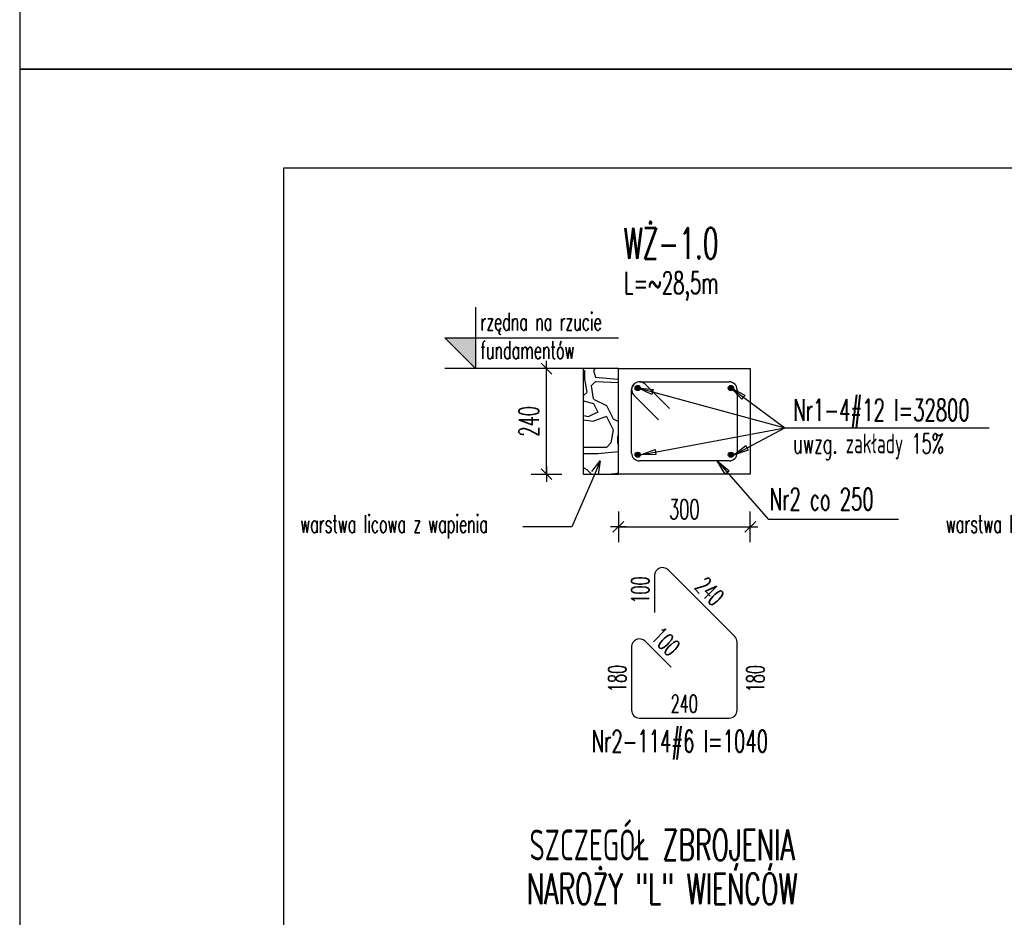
# Model space of a CAD drawing. Header units: centimetres. Extents: x -8002 to -6952, y -9103 to -4648.
# Tile 21 of 35: x -8002 to -7778, y -6326 to -6122. Entities that reach past the tile are written whole.
import ezdxf
from ezdxf import colors
from ezdxf.entities.mleader import LeaderData, LeaderLine
from ezdxf.enums import TextEntityAlignment as Align
from ezdxf.math import Vec2, Vec3

# ---------------------------------------------------------------- set-up
doc = ezdxf.new("R2010")
doc.units = ezdxf.units.CM
doc.layers.get('defpoints').update_dxf_attribs({"color": 8})
for name, color, linetype in [('hatch_R&F', 4, 'Continuous'), ('konstr_R&F', 2, 'Continuous'), ('odnośniki_R&F', 8, 'Continuous'), ('opisy_prętów_R&F', 2, 'Continuous'), ('ozn_graficzne_R&F', 5, 'Continuous'), ('strzemiona_R&F', 7, 'Continuous'), ('widoki_R&F', 4, 'Continuous'), ('wymiary_R&F', 3, 'Continuous'), ('zbrojenie_R&F', 1, 'Continuous')]:
    doc.layers.add(name, color=color, linetype=linetype)
doc.styles.add('Skala 50', font='simplex.shx', dxfattribs={"width": 0.9, "height": 10})
doc.styles.get("Standard").update_dxf_attribs({"font": 'simplex.shx', "width": 0.6})
doc.dimstyles.new('1_25 [mm]', dxfattribs={"dimscale": 0.25, "dimtxt": 18, "dimasz": 1, "dimexe": 0.18, "dimexo": 0.0625, "dimgap": 7, "dimtad": 1, "dimdec": 1, "dimlfac": 10, "dimrnd": 5, "dimdsep": 46, "dimtxsty": 'Standard', "dimblk1": 'KR', "dimblk2": 'KR', "dimsah": 1, "dimcen": 0.09, "dimse1": 1, "dimse2": 1, "dimclrd": 8, "dimadec": 0, "dimazin": 0, "dimtfac": 1, "dimtdec": 1, "dimtofl": 0, "dimtmove": 0, "dimatfit": 3, "dimfxl": 1, "dimtvp": 1, "dimtolj": 1, "dimtzin": 0, "dimarcsym": 0})
doc.dimstyles.new('PRĘTY 25', dxfattribs={"dimscale": 2.5, "dimtxt": 1.6, "dimasz": 0.4, "dimexe": 0, "dimexo": 0, "dimgap": 0.5, "dimtad": 1, "dimdec": 1, "dimlfac": 10, "dimrnd": 10, "dimzin": 12, "dimdsep": 46, "dimtxsty": 'Standard', "dimblk1": 'W', "dimblk2": 'W', "dimsah": 1, "dimcen": 0, "dimdle": 10, "dimse1": 1, "dimse2": 1, "dimsd1": 1, "dimsd2": 1, "dimclrd": 7, "dimclre": 256, "dimclrt": 256, "dimaunit": 1, "dimadec": 0, "dimazin": 0, "dimtfac": 8e-05, "dimtdec": 1, "dimtix": 1, "dimtmove": 2, "dimatfit": 3, "dimldrblk": 'W', "dimfxl": 1, "dimtolj": 1, "dimtzin": 9, "dimarcsym": 0})
doc.dimstyles.new('PRĘTY 50', dxfattribs={"dimscale": 5, "dimtxt": 1.6, "dimasz": 0.4, "dimexe": 0, "dimexo": 0, "dimgap": 0.5, "dimtad": 1, "dimdec": 1, "dimlfac": 10, "dimrnd": 10, "dimzin": 12, "dimdsep": 46, "dimtxsty": 'Standard', "dimblk1": 'W', "dimblk2": 'W', "dimsah": 1, "dimcen": 0, "dimdle": 10, "dimse1": 1, "dimse2": 1, "dimsd1": 1, "dimsd2": 1, "dimclrd": 7, "dimclre": 256, "dimclrt": 256, "dimaunit": 1, "dimadec": 0, "dimazin": 0, "dimtfac": 8e-05, "dimtdec": 1, "dimtix": 1, "dimtmove": 2, "dimatfit": 3, "dimldrblk": 'W', "dimfxl": 1, "dimtolj": 1, "dimtzin": 9, "dimarcsym": 0})

# ---------------------------------------------------------------- blocks, each defined once
blk = doc.blocks.new('W')
at = {"lineweight": 18}
for p, q in [((66734.272, -158580.872), (66863.494, -158581.143)), ((66733.14, -158581.999), (66732.869, -158711.221))]:
    blk.add_line(p, q, dxfattribs=at)
for radius in [3.765, 2.447]:
    blk.add_circle((66798.503, -158672.515), radius, dxfattribs=at)
for centre, radius, start, end in [((66734.269, -158582.001), 1.129, 89.87977, 179.87977), ((66862.505, -158583.964), 2.824, 16.7493, 89.87977), ((66863.488, -158583.966), 2.824, 16.54501, 89.87977), ((66805.956, -158667.717), 85.33, 64.98828, 86.63544), ((66799.917, -158770.445), 188.235, 76.25086, 86.63543), ((66786.8, -158606.748), 81.882, 341.53714, 16.7493), ((66786.8, -158606.748), 82.824, 341.53714, 16.54501), ((66805.956, -158667.717), 84.154, 64.98828, 128.20069), ((66805.956, -158667.717), 81.801, 68.48995, 128.20069), ((66838.392, -158613.201), 26.353, 6.14358, 76.25086), ((66825.597, -158617.882), 28.235, 68.48996, 110.1351), ((66829.599, -158617.043), 29.412, 17.04731, 64.98828), ((66857.996, -158706.248), 122.353, 110.1351, 143.97002), ((66829.599, -158617.043), 28.235, 17.04731, 64.98828), ((66768.465, -158620.076), 23.529, 128.20069, 152.28248), ((66768.465, -158620.076), 21.176, 128.20069, 152.28248), ((66807.753, -158625.116), 21.176, 71.14641, 130.05003), ((66801.224, -158644.236), 41.38, 19.43014, 71.14641), ((66945.529, -158789.02), 235.294, 130.05004, 136.60143), ((66816.102, -158621.181), 42.353, 334.08368, 17.04731), ((66816.102, -158621.181), 43.529, 334.08368, 17.04731), ((66762.615, -158617.002), 16.921, 152.28248, 197.57296), ((66762.615, -158617.002), 14.568, 152.28248, 197.57296), ((66806.22, -158618.367), 58.918, 332.83643, 7.79053), ((66927.732, -158571.3), 185.882, 195.6602, 198.49274), ((66927.732, -158571.3), 188.235, 195.6602, 198.49274), ((66733.52, -158580.493), 128.235, 314.87977, 339.83879), ((66830.601, -158628.26), 23.569, 333.80136, 8.7092), ((66857.996, -158706.248), 114.824, 136.60143, 154.98438), ((66743.861, -158632.797), 8, 340.08992, 18.49274), ((66820.278, -158637.515), 21.176, 326.97255, 19.43014), ((66743.861, -158632.797), 5.647, 340.08992, 18.49274), ((66733.142, -158580.869), 141.176, 291.28942, 338.47012), ((66733.142, -158580.869), 142.118, 291.28942, 338.49166), ((66812.327, -158673.031), 65.882, 143.97002, 193.16671), ((66926.154, -158698.822), 188.235, 160.08992, 177.01679), ((66837.529, -158667.136), 94.118, 159.86028, 196.56363), ((66837.529, -158667.136), 91.765, 159.86028, 193.16671), ((66733.52, -158580.493), 131.765, 314.87977, 333.80136), ((66733.142, -158580.869), 134.588, 318.23663, 334.08368), ((66733.142, -158580.869), 135.765, 318.43708, 334.08368), ((66733.142, -158580.869), 125.106, 292.5922, 326.97255), ((66788.059, -158673.613), 37.647, 154.98437, 188.67313), ((66835.24, -158679.727), 9.412, 103.13701, 134.87977), ((66833.529, -158672.395), 1.882, 13.47259, 103.13701), ((66733.142, -158580.869), 128.235, 289.92076, 315.118), ((66826.207, -158674.149), 9.412, 314.12236, 13.47259), ((66733.142, -158580.869), 132.706, 291.38849, 315.99781), ((66733.142, -158580.869), 131.765, 295.95818, 315.11162), ((66772.707, -158675.954), 22.118, 188.67312, 292.5922), ((66764.527, -158689.081), 26.353, 179.87977, 260.17328), ((66764.86, -158688.749), 18.303, 196.56362, 252.83776), ((66780.501, -158678.15), 23.569, 261.05034, 295.95818), ((66758.795, -158634.636), 73.412, 279.6886, 288.0475), ((66766.904, -158682.132), 25.229, 252.83776, 279.6886), ((66735.694, -158710.244), 2.824, 179.87977, 253.01024), ((66735.692, -158711.227), 2.824, 179.87977, 253.21454), ((66758.795, -158634.636), 81.882, 253.01024, 288.2224), ((66758.795, -158634.636), 82.824, 253.21454, 288.2224), ((66767.11, -158682.395), 33.412, 257.7647, 281.37192)]:
    blk.add_arc(centre, radius, start, end, dxfattribs=at)
blk = doc.blocks.new('KR')
for p, q in [((0, -14), (0, 14)), ((-7, 0), (7, 0))]:
    blk.add_line(p, q)
at = {"color": 2}
blk.add_line((-4.95, -4.95), (4.95, 4.95), dxfattribs=at)
blk = doc.blocks.new('*D435')
at = {"layer": 'defpoints', "color": 0, "transparency": 16777216}
for p in [(-7866.11, -6225.51), (-7836.11, -6225.51), (-7836.11, -6237.5)]:
    blk.add_point(p, dxfattribs=at)
at = {"layer": 'wymiary_R&F', "color": 8, "lineweight": -2, "transparency": 16777216}
blk.add_line((-7865.86, -6237.5), (-7836.36, -6237.5), dxfattribs=at)
at = {"layer": 'wymiary_R&F', "color": 8, "lineweight": -2, "transparency": 16777216, "xscale": 0.25, "yscale": 0.25, "zscale": 0.25, "rotation": 180}
blk.add_blockref('KR', (-7866.11, -6237.5), dxfattribs=at)
at = {"layer": 'wymiary_R&F', "color": 8, "lineweight": -2, "transparency": 16777216, "xscale": 0.25, "yscale": 0.25, "zscale": 0.25}
blk.add_blockref('KR', (-7836.11, -6237.5), dxfattribs=at)
at = {"layer": 'wymiary_R&F', "color": 0, "transparency": 16777216, "insert": (-7851.11, -6233.5), "char_height": 4.5, "attachment_point": 5}
blk.add_mtext('\\A1;300', dxfattribs=at)
blk = doc.blocks.new('*D436')
at = {"layer": 'defpoints', "color": 0, "transparency": 16777216}
for p in [(-7882.46, -6201.51), (-7866.11, -6201.51), (-7866.11, -6225.51)]:
    blk.add_point(p, dxfattribs=at)
at = {"layer": 'wymiary_R&F', "color": 8, "lineweight": -2, "transparency": 16777216}
blk.add_line((-7882.46, -6225.26), (-7882.46, -6201.76), dxfattribs=at)
at = {"layer": 'wymiary_R&F', "color": 8, "lineweight": -2, "transparency": 16777216, "xscale": 0.25, "yscale": 0.25, "zscale": 0.25}
for p, rotation in [((-7882.46, -6201.51), 90), ((-7882.46, -6225.51), 270)]:
    blk.add_blockref('KR', p, dxfattribs=dict(at, rotation=rotation))
at = {"layer": 'wymiary_R&F', "color": 0, "transparency": 16777216, "insert": (-7886.46, -6213.51), "char_height": 4.5, "attachment_point": 5, "rotation": 90, "bg_fill": 3, "box_fill_scale": 1.1, "bg_fill_color": 256, "bg_fill_true_color": 13158600, "bg_fill_transparency": 0}
blk.add_mtext('\\A1;240', dxfattribs=at)
blk = doc.blocks.new('*D430')
at = {"layer": 'defpoints', "color": 0, "transparency": 16777216}
for p in [(-7863.11, -6279.21), (-7839.11, -6279.21), (-7839.11, -6281.01)]:
    blk.add_point(p, dxfattribs=at)
at = {"layer": 'wymiary_R&F', "transparency": 16777216, "insert": (-7851.11, -6277.76), "char_height": 4, "attachment_point": 5}
blk.add_mtext('\\A1;240', dxfattribs=at)
blk = doc.blocks.new('*D431')
at = {"layer": 'defpoints', "color": 0, "transparency": 16777216}
for p in [(-7839.24, -6263.06), (-7831.69, -6263.06), (-7840.91, -6281.01)]:
    blk.add_point(p, dxfattribs=at)
at = {"layer": 'wymiary_R&F', "transparency": 16777216, "insert": (-7834.94, -6272.04), "char_height": 4, "attachment_point": 5, "rotation": 90}
blk.add_mtext('\\A1;180', dxfattribs=at)
blk = doc.blocks.new('*D432')
at = {"layer": 'defpoints', "color": 0, "transparency": 16777216}
for p in [(-7863.11, -6263.01), (-7861.31, -6263.01), (-7861.31, -6281.01)]:
    blk.add_point(p, dxfattribs=at)
at = {"layer": 'wymiary_R&F', "transparency": 16777216, "insert": (-7866.36, -6272.01), "char_height": 4, "attachment_point": 5, "rotation": 90}
blk.add_mtext('\\A1;180', dxfattribs=at)
blk = doc.blocks.new('*D433')
at = {"layer": 'defpoints', "color": 0, "transparency": 16777216}
for p in [(-7857.88, -6246.78), (-7856.08, -6246.78), (-7857.88, -6256.96)]:
    blk.add_point(p, dxfattribs=at)
at = {"layer": 'wymiary_R&F', "transparency": 16777216, "insert": (-7861.13, -6251.87), "char_height": 4, "attachment_point": 5, "rotation": 90}
blk.add_mtext('\\A1;100', dxfattribs=at)
blk = doc.blocks.new('*D434')
at = {"layer": 'defpoints', "color": 0, "transparency": 16777216}
for p in [(-7856.2, -6246.08), (-7856.11, -6245.99), (-7839.24, -6263.06)]:
    blk.add_point(p, dxfattribs=at)
at = {"layer": 'wymiary_R&F', "transparency": 16777216, "insert": (-7845.34, -6252.19), "char_height": 4, "attachment_point": 5, "rotation": 314.9593}
blk.add_mtext('\\A1;240', dxfattribs=at)
blk = doc.blocks.new('*D429')
at = {"layer": 'defpoints', "color": 0, "transparency": 16777216}
for p in [(-7861.18, -6262.39), (-7861.18, -6262.39), (-7854.12, -6269.45)]:
    blk.add_point(p, dxfattribs=at)
at = {"layer": 'wymiary_R&F', "transparency": 16777216, "insert": (-7855.35, -6263.62), "char_height": 4, "attachment_point": 5, "rotation": 315}
blk.add_mtext('\\A1;100', dxfattribs=at)
blk = doc.blocks.new('_Open30')
at = {"layer": 'wymiary_R&F', "color": 0, "linetype": 'ByBlock', "lineweight": -2}
for p, q in [((-1, 0.2679), (0, 0)), ((0, 0), (-1, -0.2679)), ((0, 0), (-1, 0))]:
    blk.add_line(p, q, dxfattribs=at)

msp = doc.modelspace()

# ---------------------------------------------------------------- hatches: boundary and pattern name
at = {"layer": 'ozn_graficzne_R&F'}
msp.add_hatch(color=7, dxfattribs=at).paths.add_polyline_path([(-7898.607, -6201.509), (-7905.607, -6194.509), (-7898.607, -6194.509)])
at = {"layer": 'zbrojenie_R&F'}
h = msp.add_hatch(color=3, dxfattribs=at)
edge = h.paths.add_edge_path()
edge.add_arc((-7861.707, -6205.909), 0.6, 0, 360)
h = msp.add_hatch(color=3, dxfattribs=at)
edge = h.paths.add_edge_path()
edge.add_arc((-7840.507, -6205.909), 0.6, 0, 360)
h = msp.add_hatch(color=3, dxfattribs=at)
edge = h.paths.add_edge_path()
edge.add_arc((-7861.707, -6221.109), 0.6, 0, 360)
h = msp.add_hatch(color=3, dxfattribs=at)
edge = h.paths.add_edge_path()
edge.add_arc((-7840.507, -6221.109), 0.6, 0, 360)

# ---------------------------------------------------------------- linework, layer by layer
at = {"layer": 'defpoints'}
msp.add_lwpolyline([(-8002.267, -6133.366), (-6952.267, -6133.366), (-6952.267, -5390.866), (-8002.267, -5390.866)], close=True, dxfattribs=at)
at = {"layer": 'konstr_R&F'}
msp.add_lwpolyline([(-7866.107, -6201.509), (-7836.107, -6201.509), (-7836.107, -6225.509), (-7866.107, -6225.509)], close=True, dxfattribs=at)
at = {"layer": 'ozn_graficzne_R&F', "color": 4}
msp.add_line((-7866.107, -6201.509), (-7905.607, -6201.509), dxfattribs=at)
at = {"layer": 'ozn_graficzne_R&F', "color": 7}
msp.add_lwpolyline([(-7898.607, -6187.509), (-7898.607, -6201.509), (-7905.607, -6194.509), (-7866.107, -6194.509)], dxfattribs=at)
at = {"layer": 'strzemiona_R&F'}
for p, q in [((-7861.307, -6204.509), (-7840.907, -6204.509)), ((-7860.034, -6205.036), (-7854.463, -6210.608)), ((-7863.107, -6220.709), (-7863.107, -6206.309)), ((-7857.008, -6213.153), (-7862.58, -6207.582)), ((-7839.107, -6206.309), (-7839.107, -6220.709)), ((-7840.907, -6222.509), (-7861.307, -6222.509))]:
    msp.add_line(p, q, dxfattribs=at)
msp.add_lwpolyline([(-7854.122, -6269.447), (-7860.034, -6263.535, 0.6681786), (-7863.107, -6264.808), (-7863.107, -6279.208, 0.4142136), (-7861.307, -6281.008), (-7840.907, -6281.008, 0.4142136), (-7839.107, -6279.208), (-7839.107, -6263.753, 0.1989124), (-7839.634, -6262.481), (-7854.805, -6247.31, 0.6681786), (-7857.878, -6248.583), (-7857.878, -6256.962)], format="xyb", dxfattribs=at)
for centre, start, end in [((-7861.307, -6206.309), 90, 225), ((-7861.307, -6206.309), 45, 180), ((-7840.907, -6206.309), 0, 90), ((-7861.307, -6220.709), 180, 270), ((-7840.907, -6220.709), 270, 360)]:
    msp.add_arc(centre, 1.8, start, end, dxfattribs=at)
at = {"layer": 'zbrojenie_R&F', "color": 3}
for centre in [(-7861.707, -6205.909), (-7840.507, -6205.909), (-7861.707, -6221.109), (-7840.507, -6221.109)]:
    msp.add_circle(centre, 0.6, dxfattribs=at)

# ---------------------------------------------------------------- texts
at = {"layer": 'opisy_prętów_R&F', "width": 0.6}
for s, p in [('Nr1-4#12 l=32800', (-7826.321, -6213.423)), ('Nr2 co 250', (-7831.699, -6233.721))]:
    msp.add_text(s, height=5, dxfattribs=at).set_placement(p)
at = {"layer": 'opisy_prętów_R&F', "color": 8, "width": 0.6}
msp.add_text('uwzg. zakłady 15%%%', height=4.5, dxfattribs=at).set_placement((-7826.321, -6220.783))
at = {"layer": 'opisy_prętów_R&F', "width": 0.6}
msp.add_text('Nr2-114#6 l=1040', height=5, dxfattribs=at).set_placement((-7852.139, -6288.777), align=Align.CENTER)
at = {"layer": 'ozn_graficzne_R&F', "width": 0.6}
for s, p in [('WŻ-1.0', (-7854.107, -6176.509)), ('SZCZEGÓŁ ZBROJENIA', (-7856.157, -6313.382)), ('NAROŻY "L" WIEŃCÓW', (-7856.157, -6323.382))]:
    msp.add_text(s, height=7, dxfattribs=at).set_placement(p, align=Align.CENTER)
at = {"layer": 'ozn_graficzne_R&F', "color": 2, "width": 0.6}
msp.add_text('L=~28,5m', height=5, dxfattribs=at).set_placement((-7854.107, -6184.509), align=Align.CENTER)
at = {"layer": 'ozn_graficzne_R&F', "color": 8, "width": 0.6}
for s, p in [('rzędna na rzucie ', (-7897.457, -6192.81)), ('fundamentów', (-7897.457, -6199.297))]:
    msp.add_text(s, height=4, dxfattribs=at).set_placement(p)

# ---------------------------------------------------------------- dimensions: what is measured, and where the dimension line sits
at = {"layer": 'wymiary_R&F'}
dim = msp.add_linear_dim(base=(-7836.107, -6237.502), p1=(-7866.107, -6225.509), p2=(-7836.107, -6225.509), dimstyle='1_25 [mm]', dxfattribs=at)
dim.commit()
dim.dimension.update_dxf_attribs({"geometry": '*D435', "text_midpoint": (-7851.107, -6233.502)})
for base, p1, p2, picture, middle in [((-7857.878, -6246.783), (-7857.878, -6256.962), (-7856.078, -6246.783), '*D433', (-7861.128, -6251.872)), ((-7863.107, -6263.008), (-7861.307, -6281.008), (-7861.307, -6263.008), '*D432', (-7866.357, -6272.008)), ((-7831.687, -6263.064), (-7840.907, -6281.008), (-7839.244, -6263.064), '*D431', (-7834.937, -6272.036))]:
    dim = msp.add_linear_dim(base=base, p1=p1, p2=p2, angle=90, dimstyle='PRĘTY 25', override={"dimpost": '<>'}, dxfattribs=at)
    dim.commit()
    dim.dimension.update_dxf_attribs({"geometry": picture, "text_midpoint": middle})
for p1, p2, distance, picture, middle in [((-7839.244, -6263.064), (-7856.203, -6246.082), -0.125, '*D434', (-7845.335, -6252.188)), ((-7854.122, -6269.447), (-7861.18, -6262.389), 0, '*D429', (-7855.353, -6263.62))]:
    dim = msp.add_aligned_dim(p1=p1, p2=p2, distance=distance, dimstyle='PRĘTY 25', override={"dimpost": '<>'}, dxfattribs=at)
    dim.commit()
    dim.dimension.update_dxf_attribs({"geometry": picture, "text_midpoint": middle})
dim = msp.add_linear_dim(base=(-7839.107, -6281.008), p1=(-7863.107, -6279.208), p2=(-7839.107, -6279.208), dimstyle='PRĘTY 25', override={"dimpost": '<>'}, dxfattribs=at)
dim.commit()
dim.dimension.update_dxf_attribs({"geometry": '*D430', "text_midpoint": (-7851.107, -6277.758)})

# ---------------------------------------------------------------- leaders
at = {"layer": 'odnośniki_R&F'}
for points in [[(-7861.707, -6205.909), (-7828.281, -6215.009), (-7781.757, -6215.009)], [(-7840.507, -6205.909), (-7828.281, -6215.009), (-7781.757, -6215.009)], [(-7861.107, -6221.109), (-7828.281, -6215.009), (-7781.757, -6215.009)], [(-7839.912, -6221.181), (-7828.281, -6215.009), (-7781.757, -6215.009)], [(-7843.669, -6222.509), (-7832.023, -6235.723), (-7802.37, -6235.723)]]:
    msp.add_leader(points, dimstyle='PRĘTY 50', override={"dimasz": 0.7, "dimtad": 0, "dimclrd": 256, "dimldrblk": 'ClosedBlank'}, dxfattribs=at)
at = {"layer": 'ozn_graficzne_R&F', "color": 8}
ml = msp.add_multileader_mtext('Standard', dxfattribs=at)
ml.set_content('\\pxsm0.8,ql;{\\W0.6;warstwa licowa z wapienia}', color=8, style='Skala 50')
ml.set_leader_properties()
ml.set_arrow_properties(name='OPEN30')
ml.build(insert=Vec2(0, 0))
ml.multileader.update_dxf_attribs({"dogleg_length": 5, "arrow_head_size": 3})
ctx = ml.context
ctx.base_point, ctx.arrow_head_size, ctx.plane_origin = Vec3(-7792.911, -6237.501), 3, Vec3(-73731.299, -13091.078)
ctx.text_align_type = 2
notes = []
notes.append((ctx, [(0, (1, 1, 0), (-7729.838, -6237.501), (-1, 0), 11.187, [(0, [(-7723.397, -6222.505)], 0, [])])]))
ctx.mtext.insert, ctx.mtext.width, ctx.mtext.defined_height, ctx.mtext.alignment = Vec3(-7743.026, -6234.834), 48.58487, 7.508, 3
for ctx, leaders in notes:
    for number, flags, end, landing, length, lines in leaders:
        leader = LeaderData()
        leader.index, (leader.has_last_leader_line, leader.has_dogleg_vector, leader.attachment_direction) = number, flags
        leader.last_leader_point, leader.dogleg_vector, leader.dogleg_length = Vec3(end), Vec3(landing), length
        for number, points, colour, breaks in lines:
            line = LeaderLine()
            line.index, line.vertices, line.color, line.breaks = number, Vec3.list(points), colors.encode_raw_color(colour), breaks
            leader.lines.append(line)
        ctx.leaders.append(leader)

# ---------------------------------------------------------------- next in the draw order: dimensions: what is measured, and where the dimension line sits
at = {"layer": 'wymiary_R&F'}
dim = msp.add_linear_dim(base=(-7882.46, -6201.509), p1=(-7866.107, -6225.509), p2=(-7866.107, -6201.509), angle=90, dimstyle='1_25 [mm]', override={"dimtfill": 1}, dxfattribs=at)
dim.commit()
dim.dimension.update_dxf_attribs({"geometry": '*D436', "text_midpoint": (-7886.46, -6213.509)})

# ---------------------------------------------------------------- next in the draw order: hatches: boundary and pattern name
at = {"layer": 'hatch_R&F'}
h = msp.add_hatch(dxfattribs=at)
h.set_pattern_fill('ROCKWALL', color=256, scale=50, angle=180, pattern_type=2)
h.set_pattern_definition([(180, (-685.83, -359.46), (-50, -50), [1.5, -48.5]), (180, (-685.33, -383.46), (-50, -50), [1.5, -48.5]), (180, (-668.33, -349.46), (-50, -50), [1.5, -48.5]), (180, (-639.83, -391.46), (-50, -50), [2, -48]), (180, (-661.33, -365.96), (-50, -50), [3, -47]), (180, (-683.83, -389.96), (-50, -50), [3, -47]), (180, (-662.83, -369.96), (-50, -50), [3, -47]), (180, (-668.83, -369.46), (-50, -50), [6, -44]), (180, (-683.33, -359.96), (-50, -50), [1.5, -48.5]), (180, (-664.33, -353.96), (-50, -50), [2, -48]), (180, (-649.33, -371.46), (-50, -50), [2.5, -47.5]), (180, (-685.33, -347.96), (-50, -50), [2.5, -47.5]), (180, (-670.83, -370.96), (-50, -50), [3, -47]), (180, (-673.83, -387.96), (-50, -50), [3, -47]), (180, (-683.33, -382.46), (-50, -50), [3, -47]), (180, (-640.83, -382.46), (-50, -50), [3.5, -46.5]), (180, (-674.83, -358.46), (-50, -50), [4, -46]), (180, (-655.83, -394.46), (-50, -50), [4, -46]), (180, (-646.33, -369.96), (-50, -50), [4.5, -45.5]), (180, (-647.83, -380.96), (-50, -50), [5, -45]), (180, (-670.83, -389.46), (-50, -50), [7, -43]), (180, (-651.83, -345.46), (-50, -50), [8, -42]), (180, (-638.83, -375.46), (-50, -50), [12, -38]), (270, (-681.83, -386.96), (50, -50), [2, -48]), (270, (-645.33, -384.46), (50, -50), [2, -48]), (270, (-646.83, -385.96), (50, -50), [2, -48]), (270, (-664.33, -371.96), (50, -50), [3, -47]), (270, (-663.33, -349.96), (50, -50), [3, -47]), (270, (-638.33, -361.96), (50, -50), [3.5, -46.5]), (270, (-666.33, -366.96), (50, -50), [1.5, -48.5]), (270, (-673.83, -351.96), (50, -50), [2, -48]), (270, (-651.83, -371.46), (50, -50), [2, -48]), (270, (-661.83, -391.46), (50, -50), [2, -48]), (270, (-663.33, -393.46), (50, -50), [2, -48]), (270, (-677.83, -393.46), (50, -50), [2.5, -47.5]), (270, (-679.33, -393.46), (50, -50), [2.5, -47.5]), (270, (-662.33, -349.96), (50, -50), [2.5, -47.5]), (270, (-660.33, -362.96), (50, -50), [5, -45]), (225, (-667.832, -368.46), (-6e-15, -50), [1.41421, -69.29646]), (225, (-679.332, -350.46), (-6e-15, -50), [1.41421, -69.29646]), (225, (-663.332, -352.96), (-6e-15, -50), [1.41421, -69.29646]), (225, (-670.832, -350.96), (-6e-15, -50), [1.41421, -69.29646]), (225, (-671.332, -354.46), (-6e-15, -50), [1.41421, -69.29646]), (225, (-648.832, -391.96), (-6e-15, -50), [1.41421, -69.29646]), (225, (-677.832, -389.46), (-6e-15, -50), [1.41421, -69.29646]), (225, (-675.832, -362.96), (-6e-15, -50), [2.12132, -68.58936]), (225, (-648.832, -350.46), (-6e-15, -50), [2.12132, -68.58936]), (225, (-673.332, -356.96), (-6e-15, -50), [2.12132, -68.58936]), (225, (-649.332, -349.96), (-6e-15, -50), [3.53553, -67.17514]), (225, (-676.832, -379.96), (-6e-15, -50), [3.53553, -67.17514]), (225, (-677.832, -379.96), (-6e-15, -50), [3.53553, -67.17514]), (225, (-660.332, -361.96), (-6e-15, -50), [4.24264, -66.46804]), (225, (-656.832, -359.46), (-6e-15, -50), [4.94975, -65.76093]), (315, (-664.332, -348.96), (50, -1e-14), [1.41421, -69.29646]), (315, (-680.832, -390.46), (50, -1e-14), [1.41421, -69.29646]), (315, (-665.832, -370.46), (50, -1e-14), [2.12132, -68.58936]), (315, (-651.832, -373.46), (50, -1e-14), [2.12132, -68.58936]), (315, (-673.332, -374.46), (50, -1e-14), [2.12132, -68.58936]), (315, (-678.832, -347.96), (50, -1e-14), [2.12132, -68.58936]), (315, (-680.832, -360.46), (50, -1e-14), [2.82843, -67.88225]), (315, (-639.332, -357.46), (50, -1e-14), [2.82843, -67.88225]), (315, (-654.832, -378.96), (50, -1e-14), [2.82843, -67.88225]), (315, (-640.332, -359.96), (50, -1e-14), [2.82843, -67.88225]), (315, (-683.332, -359.96), (50, -1e-14), [3.53553, -67.17514]), (315, (-664.332, -377.46), (50, -1e-14), [3.53553, -67.17514]), (315, (-661.332, -354.96), (50, -1e-14), [4.24264, -66.46804]), (315, (-662.332, -352.46), (50, -1e-14), [7.07106, -63.6396]), (185.710593, (-673.832, -358.9587), (-50, -1e-09), [5.025, -497.46878]), (185.710593, (-678.332, -368.9587), (-50, -1e-09), [5.025, -497.46878]), (185.710593, (-665.832, -370.4587), (-50, -1e-09), [5.025, -497.46878]), (185.710593, (-666.832, -375.4587), (-50, -1e-09), [5.025, -497.46878]), (185.710593, (-678.832, -358.4587), (-50, -1e-09), [5.025, -497.46878]), (185.710593, (-680.332, -347.4587), (-50, -1e-09), [5.025, -497.46878]), (185.710593, (-645.332, -374.4587), (-50, -1e-09), [5.025, -497.46878]), (185.710593, (-641.332, -369.4587), (-50, -1e-09), [5.025, -497.46878]), (185.710593, (-651.832, -358.9587), (-50, -1e-09), [5.025, -497.46878]), (185.710593, (-668.332, -376.9587), (-50, -1e-09), [5.025, -497.46878]), (185.710593, (-684.332, -346.9587), (-50, -1e-09), [5.025, -497.46878]), (185.710593, (-639.332, -370.4587), (-50, -1e-09), [10.05, -492.44378]), (185.710593, (-680.832, -390.4587), (-50, -1e-09), [5.025, -497.46878]), (187.12502, (-638.832, -380.959), (-50, 5e-10), [4.031, -399.0819]), (187.12502, (-636.832, -389.959), (-50, 5e-10), [4.031, -399.0819]), (187.12502, (-677.832, -369.959), (-50, 5e-10), [4.031, -399.0819]), (187.12502, (-655.832, -381.459), (-50, 5e-10), [4.031, -399.0819]), (187.12502, (-651.832, -393.959), (-50, 5e-10), [4.031, -399.0819]), (187.12502, (-685.832, -390.959), (-50, 5e-10), [4.031, -399.0819]), (187.12502, (-680.332, -346.459), (-50, 5e-10), [4.031, -399.0819]), (189.46232, (-675.832, -361.959), (-50, 2e-11), [3.0415, -301.09663]), (189.46232, (-652.332, -357.459), (-50, 2e-11), [3.0415, -301.09663]), (191.30993, (-664.332, -374.959), (-50, 2e-09), [2.5495, -252.40148]), (191.30993, (-650.832, -375.459), (-50, 2e-09), [2.5495, -252.40148]), (191.30993, (-664.332, -388.459), (-50, 2e-09), [2.5495, -252.40148]), (191.30993, (-682.832, -353.459), (-50, 2e-09), [5.099, -249.85198]), (194.03624, (-673.832, -370.959), (-50, -3e-09), [2.0615, -204.09378]), (194.03624, (-659.832, -345.459), (-50, -3e-09), [2.0615, -204.09378]), (194.03624, (-649.832, -394.959), (-50, -3e-09), [2.0615, -204.09378]), (194.03624, (-683.832, -358.959), (-50, -3e-09), [2.0615, -204.09378]), (194.03624, (-668.832, -350.459), (-50, -3e-09), [2.0615, -204.09378]), (194.03624, (-656.332, -380.459), (-50, -3e-09), [2.0615, -204.09378]), (194.03624, (-680.332, -382.459), (-50, -3e-09), [2.0615, -204.09378]), (194.03624, (-645.832, -390.959), (-50, -3e-09), [2.0615, -204.09378]), (194.03624, (-680.332, -351.459), (-50, -3e-09), [8.246, -197.90928]), (198.43495, (-685.832, -369.959), (-50, 1e-09), [1.581, -156.53288]), (198.43495, (-668.832, -362.459), (-50, 1e-09), [3.162, -154.95188]), (198.43495, (-640.332, -357.959), (-50, 1e-09), [3.162, -154.95188]), (198.43495, (-673.332, -377.459), (-50, 1e-09), [3.162, -154.95188]), (198.43495, (-664.332, -348.959), (-50, 1e-09), [4.743, -153.37088]), (206.56505, (-639.332, -374.459), (-50, -6e-07), [1.118, -110.6854]), (206.56505, (-679.332, -345.959), (-50, -6e-07), [1.118, -110.6854]), (206.56505, (-664.332, -365.959), (-50, -3e-09), [2.236, -109.5674]), (206.56505, (-681.832, -388.959), (-50, -3e-09), [2.236, -109.5674]), (206.56505, (-660.832, -368.959), (-50, -3e-09), [2.236, -109.5674]), (206.56505, (-678.832, -359.459), (-50, -3e-09), [2.236, -109.5674]), (206.56505, (-670.832, -361.459), (-50, -3e-09), [2.236, -109.5674]), (206.56505, (-639.332, -368.459), (-50, -3e-09), [2.236, -109.5674]), (206.56505, (-684.832, -359.959), (-50, -3e-09), [2.236, -109.5674]), (206.56505, (-662.332, -387.459), (-50, -3e-09), [2.236, -109.5674]), (206.56505, (-649.832, -392.959), (-50, -3e-09), [2.236, -109.5674]), (206.56505, (-660.332, -369.959), (-50, -3e-09), [3.354, -108.4494]), (206.56505, (-669.832, -349.459), (-50, -3e-09), [3.354, -108.4494]), (206.56505, (-664.332, -347.459), (-50, -3e-09), [4.472, -107.3314]), (206.56505, (-677.832, -350.959), (-50, -3e-09), [5.59, -106.2134]), (243.43495, (-646.332, -384.959), (-3e-09, -50), [1.118, -110.6854]), (243.43495, (-663.332, -345.459), (-3e-09, -50), [2.236, -109.5674]), (243.43495, (-677.832, -345.959), (-3e-09, -50), [2.236, -109.5674]), (243.43495, (-638.332, -372.459), (-3e-09, -50), [2.236, -109.5674]), (243.43495, (-644.332, -382.459), (-3e-09, -50), [2.236, -109.5674]), (243.43495, (-645.332, -386.459), (-3e-09, -50), [2.236, -109.5674]), (243.43495, (-659.832, -381.959), (-3e-09, -50), [2.236, -109.5674]), (243.43495, (-637.832, -354.459), (-3e-09, -50), [3.354, -108.4494]), (243.43495, (-679.332, -382.459), (-3e-09, -50), [3.354, -108.4494]), (243.43495, (-653.332, -375.959), (-3e-09, -50), [3.354, -108.4494]), (243.43495, (-647.332, -347.459), (-3e-09, -50), [3.354, -108.4494]), (243.43495, (-658.332, -357.959), (-3e-09, -50), [4.472, -107.3314]), (243.43495, (-675.832, -375.959), (-3e-09, -50), [4.472, -107.3314]), (243.43495, (-646.832, -387.959), (-3e-09, -50), [4.472, -107.3314]), (243.43495, (-653.832, -375.459), (-3e-09, -50), [5.59, -106.2134]), (251.56505, (-676.332, -378.459), (1e-09, -50), [1.581, -156.53288]), (251.56505, (-637.832, -347.959), (1e-09, -50), [3.162, -154.95188]), (251.56505, (-638.332, -365.459), (1e-09, -50), [3.162, -154.95188]), (251.56505, (-660.332, -386.959), (1e-09, -50), [4.7435, -153.37038]), (255.96376, (-639.332, -353.959), (-3e-09, -50), [4.123, -202.03228]), (255.96376, (-647.832, -391.459), (-3e-09, -50), [2.0615, -204.09378]), (258.69007, (-653.332, -372.959), (2e-09, -50), [2.5495, -252.40148]), (258.69007, (-636.832, -360.959), (2e-09, -50), [2.5495, -252.40148]), (258.69007, (-638.832, -375.459), (2e-09, -50), [2.5495, -252.40148]), (258.69007, (-650.332, -351.959), (2e-09, -50), [5.099, -249.85198]), (258.69007, (-661.332, -382.459), (2e-09, -50), [5.099, -249.85198]), (260.53768, (-667.332, -365.459), (2e-11, -50), [3.014, -301.12413]), (260.53768, (-648.832, -346.959), (2e-11, -50), [3.014, -301.12413]), (260.53768, (-637.332, -376.459), (2e-11, -50), [3.014, -301.12413]), (262.87498, (-661.832, -345.959), (5e-10, -50), [4.031, -399.0819]), (262.87498, (-637.332, -370.459), (5e-10, -50), [4.031, -399.0819]), (264.289407, (-677.832, -363.9587), (-6e-10, -50), [5.025, -497.46878]), (264.289407, (-651.832, -352.4587), (-6e-10, -50), [5.025, -497.46878]), (275.710593, (-663.332, -371.4587), (1e-09, -50), [5.025, -497.46878]), (275.710593, (-639.832, -348.9587), (1e-09, -50), [5.025, -497.46878]), (277.12502, (-677.332, -364.459), (-5e-10, -50), [4.031, -399.0819]), (279.46232, (-661.332, -365.959), (5e-08, -50), [3.014, -301.12413]), (279.46232, (-673.832, -353.959), (5e-08, -50), [3.014, -301.12413]), (279.46232, (-672.332, -355.459), (5e-08, -50), [3.014, -301.12413]), (279.46232, (-639.332, -377.959), (5e-08, -50), [3.014, -301.12413]), (279.46232, (-676.332, -372.959), (5e-08, -50), [3.014, -301.12413]), (279.46232, (-660.832, -383.959), (5e-08, -50), [3.014, -301.12413]), (279.46232, (-663.832, -390.459), (5e-08, -50), [3.014, -301.12413]), (281.30993, (-637.332, -363.459), (-2e-09, -50), [5.099, -249.85198]), (281.30993, (-638.832, -350.959), (-2e-09, -50), [2.5495, -252.40148]), (281.30993, (-661.832, -379.959), (-2e-09, -50), [2.5495, -252.40148]), (284.03624, (-675.832, -371.459), (3e-09, -50), [2.0615, -204.09378]), (284.03624, (-637.832, -374.459), (3e-09, -50), [2.0615, -204.09378]), (284.03624, (-682.332, -384.959), (3e-09, -50), [2.0615, -204.09378]), (284.03624, (-646.832, -382.959), (3e-09, -50), [2.0615, -204.09378]), (284.03624, (-679.832, -391.459), (3e-09, -50), [2.0615, -204.09378]), (288.43495, (-666.332, -368.459), (-1e-09, -50), [1.581, -156.53288]), (288.43495, (-646.332, -388.459), (-1e-09, -50), [1.581, -156.53288]), (288.43495, (-671.832, -351.959), (-1e-09, -50), [1.581, -156.53288]), (288.43495, (-680.332, -347.459), (-1e-09, -50), [3.162, -154.95188]), (288.43495, (-678.832, -390.459), (-1e-09, -50), [3.162, -154.95188]), (296.56505, (-668.832, -362.459), (3e-09, -50), [3.354, -108.4494]), (296.56505, (-668.832, -359.959), (3e-09, -50), [3.354, -108.4494]), (296.56505, (-637.832, -379.459), (3e-09, -50), [3.354, -108.4494]), (296.56505, (-677.832, -369.959), (3e-09, -50), [3.354, -108.4494]), (296.56505, (-662.832, -376.459), (3e-09, -50), [4.472, -107.3314]), (296.56505, (-671.832, -359.459), (3e-09, -50), [2.236, -109.5674]), (296.56505, (-654.332, -370.959), (3e-09, -50), [2.236, -109.5674]), (296.56505, (-680.832, -385.459), (3e-09, -50), [2.236, -109.5674]), (296.56505, (-649.832, -394.959), (3e-09, -50), [2.236, -109.5674]), (296.56505, (-639.332, -370.459), (3e-09, -50), [2.236, -109.5674]), (296.56505, (-648.332, -393.459), (3e-09, -50), [3.354, -108.4494]), (333.43495, (-655.332, -370.459), (50, -3e-09), [1.118, -110.6854]), (333.43495, (-683.332, -382.459), (50, -3e-09), [1.118, -110.6854]), (333.43495, (-676.832, -368.459), (50, -3e-09), [2.236, -109.5674]), (333.43495, (-675.332, -373.459), (50, -3e-09), [2.236, -109.5674]), (333.43495, (-661.832, -393.459), (50, -3e-09), [2.236, -109.5674]), (333.43495, (-680.832, -362.459), (50, -3e-09), [3.354, -108.4494]), (333.43495, (-685.332, -383.459), (50, -3e-09), [3.354, -108.4494]), (333.43495, (-651.332, -356.959), (50, -3e-09), [3.354, -108.4494]), (333.43495, (-671.832, -358.459), (50, -3e-09), [3.354, -108.4494]), (333.43495, (-667.332, -362.959), (50, -3e-09), [4.472, -107.3314]), (341.56505, (-651.832, -358.959), (50, 1e-09), [1.581, -156.53288]), (341.56505, (-636.332, -368.459), (50, 1e-09), [3.162, -154.95188]), (341.56505, (-660.332, -367.959), (50, 1e-09), [4.7435, -153.37038]), (341.56505, (-677.332, -349.459), (50, 1e-09), [4.7435, -153.37038]), (345.96376, (-673.832, -358.959), (50, -3e-09), [2.0615, -204.09378]), (345.96376, (-657.332, -357.459), (50, -3e-09), [2.0615, -204.09378]), (345.96376, (-673.832, -387.959), (50, -3e-09), [2.0615, -204.09378]), (345.96376, (-665.832, -389.959), (50, -3e-09), [2.0615, -204.09378]), (345.96376, (-677.832, -350.959), (50, -3e-09), [4.123, -202.03228]), (345.96376, (-640.832, -382.459), (50, -3e-09), [4.123, -202.03228]), (345.96376, (-655.832, -381.459), (50, -3e-09), [4.123, -202.03228]), (348.69007, (-660.832, -380.459), (50, 2e-09), [2.5495, -252.40148]), (348.69007, (-646.832, -346.459), (50, 2e-09), [2.5495, -252.40148]), (348.69007, (-647.332, -347.459), (50, 2e-09), [7.6485, -247.30248]), (350.53768, (-675.832, -361.959), (50, -2e-09), [3.0415, -301.09663]), (350.53768, (-679.832, -387.459), (50, -2e-09), [3.0415, -301.09663]), (352.87498, (-675.832, -362.959), (50, -3e-10), [4.031, -399.0819]), (352.87498, (-668.332, -376.959), (50, -3e-10), [4.031, -399.0819]), (352.87498, (-685.832, -369.959), (50, -3e-10), [4.031, -399.0819]), (352.87498, (-645.832, -390.959), (50, -3e-10), [4.031, -399.0819]), (354.289407, (-647.832, -380.9587), (50, -3e-09), [5.025, -497.46878]), (354.289407, (-655.832, -369.4587), (50, -3e-09), [5.025, -497.46878]), (354.289407, (-671.332, -353.4587), (50, -3e-09), [5.025, -497.46878]), (354.289407, (-660.332, -369.9587), (50, -3e-09), [5.025, -497.46878]), (354.289407, (-645.332, -374.4587), (50, -3e-09), [5.025, -497.46878]), (354.289407, (-648.332, -358.4587), (50, -3e-09), [5.025, -497.46878]), (354.289407, (-645.832, -389.9587), (50, -3e-09), [5.025, -497.46878]), (354.289407, (-671.832, -388.4587), (50, -3e-09), [5.025, -497.46878]), (354.289407, (-651.832, -382.4587), (50, -3e-09), [5.025, -497.46878]), (354.289407, (-644.332, -346.9587), (50, -3e-09), [5.025, -497.46878]), (354.289407, (-670.832, -389.4587), (50, -3e-09), [5.025, -497.46878]), (357.137595, (-671.332, -354.4587), (50, -2e-09), [10.0125, -991.23672]), (357.137595, (-650.332, -359.4587), (50, -2e-09), [10.0125, -991.23672])])
h.paths.add_polyline_path([(-7866.107, -6201.509), (-7874.107, -6201.509), (-7874.107, -6225.509), (-7866.107, -6225.509)])

# ---------------------------------------------------------------- next in the draw order: linework, layer by layer
at = {"layer": 'defpoints'}
msp.add_lwpolyline([(-8002.267, -6875.866), (-7477.267, -6875.866), (-7477.267, -6133.366), (-8002.267, -6133.366)], close=True, dxfattribs=at)
at = {"layer": 'widoki_R&F'}
msp.add_lwpolyline([(-7866.107, -6201.509), (-7874.107, -6201.509), (-7874.107, -6225.509), (-7866.107, -6225.509)], close=True, dxfattribs=at)
at = {"layer": 'wymiary_R&F', "color": 5}
msp.add_lwpolyline([(-7942.267, -6853.366), (-7499.767, -6853.366), (-7499.767, -6155.866), (-7942.267, -6155.866)], close=True, dxfattribs=at)

# ---------------------------------------------------------------- next in the draw order: leaders
at = {"layer": 'ozn_graficzne_R&F', "color": 8}
ml = msp.add_multileader_mtext('Standard', dxfattribs=at)
ml.set_content('\\pxsm0.8,ql;{\\W0.6;warstwa licowa z wapienia}', color=8, style='Skala 50')
ml.set_leader_properties()
ml.set_arrow_properties(name='OPEN30')
ml.build(insert=Vec2(0, 0))
ml.multileader.update_dxf_attribs({"dogleg_length": 5, "arrow_head_size": 3})
ctx = ml.context
ctx.base_point, ctx.arrow_head_size, ctx.plane_origin = Vec3(-7939.744, -6237.501), 3, Vec3(-73878.131, -13091.078)
ctx.text_align_type = 2
notes = []
notes.append((ctx, [(0, (1, 1, 0), (-7876.67, -6237.501), (-1, 0), 11.187, [(0, [(-7870.229, -6222.505)], 0, [])])]))
ctx.mtext.insert, ctx.mtext.width, ctx.mtext.defined_height, ctx.mtext.alignment = Vec3(-7889.858, -6234.834), 48.58487, 7.508, 3
for ctx, leaders in notes:
    for number, flags, end, landing, length, lines in leaders:
        leader = LeaderData()
        leader.index, (leader.has_last_leader_line, leader.has_dogleg_vector, leader.attachment_direction) = number, flags
        leader.last_leader_point, leader.dogleg_vector, leader.dogleg_length = Vec3(end), Vec3(landing), length
        for number, points, colour, breaks in lines:
            line = LeaderLine()
            line.index, line.vertices, line.color, line.breaks = number, Vec3.list(points), colors.encode_raw_color(colour), breaks
            leader.lines.append(line)
        ctx.leaders.append(leader)

doc.saveas('drawing.dxf')
